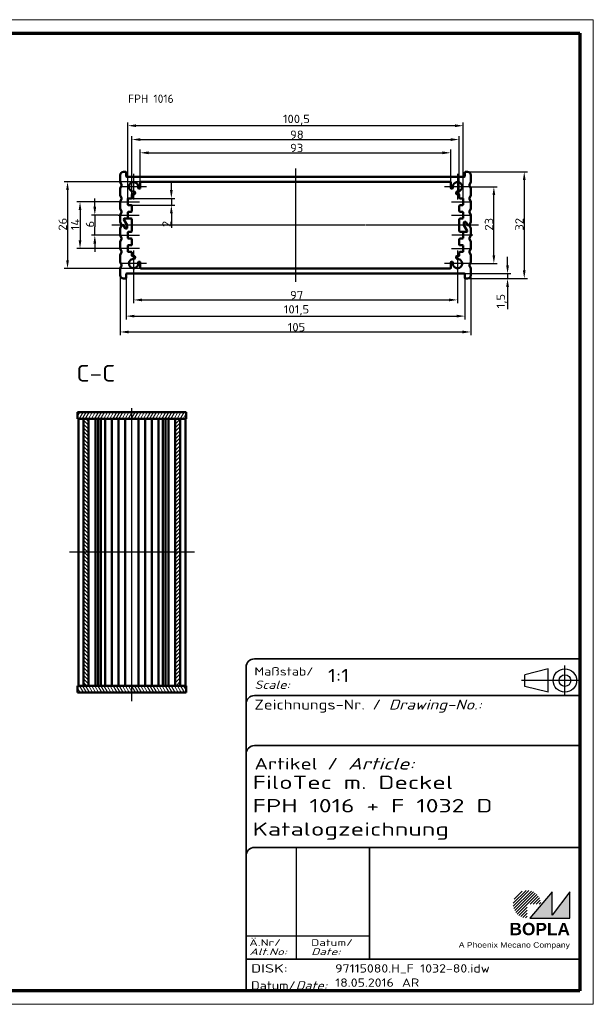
# Model space of a CAD drawing. Header units: millimetres. Extents: x 1 to 419, y 1 to 296.
# Tile 5 of 5: x 247 to 419, y 1 to 296. Entities that reach past the tile are written whole.
import ezdxf
from ezdxf.enums import TextEntityAlignment as Align

# ---------------------------------------------------------------- set-up
doc = ezdxf.new("R2010")
doc.units = ezdxf.units.MM
for name, pattern in [('ACAD_ISO04W100', [30, 24, -3, 0, -3]), ('CHAIN', [0.3543, 0.2362, -0.0295, 0.0591, -0.0295]), ('DASH_DOT', [0.37, 0.24, -0.06, 0.01, -0.06]), ('DASHED', [0.2067, 0.1654, -0.0413])]:
    doc.linetypes.add(name, pattern=pattern)
doc.layers.get('0').update_dxf_attribs({"lineweight": 25})
for name, color, linetype, lineweight in [('Bemaßung (ISO)', 1, 'Continuous', 25), ('Mittellinie (ISO)', 1, 'DASH_DOT', 25), ('Mittelpunktmarkierung (ISO)', 1, 'DASH_DOT', 25), ('Rahmen (ISO)', 7, 'Continuous', 70), ('Schraffur (ISO)', 1, 'Continuous', 18), ('Sichtbar (ISO)', 7, 'Continuous', 50), ('Sichtbar schmal (ISO)', 1, 'Continuous', 25), ('Symbol (ISO)', 1, 'Continuous', 25), ('Titel (ISO)', 5, 'Continuous', 50), ('Verdeckt (ISO)', 5, 'DASHED', 35)]:
    doc.layers.add(name, color=color, linetype=linetype, lineweight=lineweight)
doc.styles.add('2_5', font='isocpeur.ttf', dxfattribs={"width": 1.1})
doc.styles.add('5', font='isocpeur.ttf', dxfattribs={"width": 1.1})
doc.styles.add('Notiztext (DIN)', font='isocpeur.ttf', dxfattribs={"width": 1.1})
doc.styles.get("Standard").update_dxf_attribs({"font": 'isocpeur.ttf', "width": 1.1})
doc.styles.add('Textstil142', font='isocpeur.ttf', dxfattribs={"width": 1.4})
doc.styles.add('Textstil143', font='isocpeur.ttf', dxfattribs={"width": 1.4})
doc.styles.add('Textstil144', font='isocpeur.ttf', dxfattribs={"width": 1.4})
doc.styles.add('Textstil242', font='isocpeur.ttf', dxfattribs={"width": 1.2})
doc.styles.add('Textstil243', font='isocpeur.ttf', dxfattribs={"width": 1.4})
doc.styles.add('Textstil248', font='isocpeui.ttf', dxfattribs={"width": 1.2})
doc.styles.add('Textstil249', font='isocpeui.ttf', dxfattribs={"width": 1.4})
doc.styles.add('Textstil68', font='isocpeur.ttf', dxfattribs={"width": 1.2})
doc.dimstyles.new('Standard (DIN)', dxfattribs={"dimtxt": 2.5, "dimasz": 2.5, "dimexe": 1, "dimexo": 0, "dimgap": 0.2, "dimtad": 1, "dimdec": 6, "dimrnd": 1e-08, "dimtxsty": '2_5', "dimcen": 0.09, "dimdle": 7, "dimclrd": 256, "dimclre": 256, "dimclrt": 5, "dimadec": 6, "dimazin": 2, "dimtfac": 0.72, "dimtmove": 0, "dimatfit": 3, "dimfxl": 1, "dimtolj": 1, "dimlwd": -1, "dimlwe": -1, "dimarcsym": 0})

# ---------------------------------------------------------------- blocks, each defined once
blk = doc.blocks.new('Ränder Bopla-A3-Rahmen')
at = {"color": 1, "linetype": 'Continuous', "lineweight": 18}
for p, q in [((1, 296), (419, 296)), ((1, 1), (1, 296)), ((125, 296), (125, 292)), ((230, 296), (230, 292)), ((419, 296), (419, 1)), ((125, 5), (125, 1)), ((230, 5), (230, 1)), ((419, 1), (1, 1))]:
    blk.add_line(p, q, dxfattribs=at)
at = {"color": 3, "linetype": 'Continuous', "lineweight": 70}
for p, q in [((20, 292), (415, 292)), ((20, 5), (20, 292)), ((415, 292), (415, 5)), ((415, 5), (20, 5))]:
    blk.add_line(p, q, dxfattribs=at)
at = {"layer": 'Rahmen (ISO)', "color": 1, "insert": (19, 55), "char_height": 2.03, "width": 168.977, "attachment_point": 7, "rotation": 90, "style": 'Notiztext (DIN)'}
blk.add_mtext('\\fISOCPEUR|b0|i0;\\W1.20;\\H2.0300;"Schutzvermerk nach DIN ISO 16016 beachten" \\fISOCPEUR|b0|i1;\\W1.20;\\H2.0300;"Please pay attention to copyright note DIN ISO 16016"', dxfattribs=at)
blk = doc.blocks.new('Schriftfelder Katalogzeichnung')
at = {"layer": 'Schraffur (ISO)'}
h = blk.add_hatch(dxfattribs=at)
h.set_pattern_fill('ANSI31', color=1, scale=5.08, style=0)
h.set_pattern_definition([(45, (0, 0), (-0.4490128, 0.4490128), [])])
edge = h.paths.add_edge_path()
edge.add_line((395.78, 37.31), (391.63, 37.31))
edge.add_line((391.63, 37.31), (391.63, 33.16))
edge.add_arc((391.63, 37.31), 4.15, 0, 270, ccw=False)
blk.add_hatch(color=7, dxfattribs=at).paths.add_polyline_path([(392.48, 33.16), (404.48, 33.16), (404.48, 40.96), (399.18, 34.06), (399.18, 40.96)])
at = {"color": 5, "linetype": 'Continuous'}
for p, q in [((397.98, 107.81), (390.98, 106.06)), ((397.98, 100.81), (397.98, 107.81)), ((390.98, 102.56), (390.98, 106.06)), ((397.98, 100.81), (390.98, 102.56))]:
    blk.add_line(p, q, dxfattribs=at)
at = {"color": 1, "linetype": 'ACAD_ISO04W100'}
for p, q in [((402.98, 99.81), (402.98, 108.81)), ((407.48, 104.31), (389.98, 104.31))]:
    blk.add_line(p, q, dxfattribs=at)
at = {"color": 1, "linetype": 'Continuous', "lineweight": 25}
for p, q in [((322.48, 54.31), (322.48, 20.81)), ((307.48, 27.81), (344.48, 27.81))]:
    blk.add_line(p, q, dxfattribs=at)
at = {"color": 7, "linetype": 'Continuous'}
for p, q in [((399.18, 40.96), (392.48, 33.16)), ((404.48, 40.96), (399.18, 34.06)), ((399.18, 34.06), (399.18, 40.96)), ((404.48, 33.16), (404.48, 40.96)), ((392.48, 33.16), (404.48, 33.16))]:
    blk.add_line(p, q, dxfattribs=at)
at = {"color": 5, "linetype": 'Continuous'}
for radius in [3.5, 1.75]:
    blk.add_circle((402.98, 104.31), radius, dxfattribs=at)
at = {"layer": 'Titel (ISO)', "lineweight": 18}
for p, q in [((410.48, 7.31), (411.48, 7.31)), ((411.48, 7.31), (411.48, 8.31))]:
    blk.add_line(p, q, dxfattribs=at)
at = {"layer": 'Verdeckt (ISO)', "color": 5, "linetype": 'Continuous', "lineweight": 35}
for p, q in [((407.48, 110.81), (309.98, 110.81)), ((307.48, 108.31), (307.48, 11.31)), ((407.48, 99.81), (309.98, 99.81)), ((407.48, 84.81), (309.98, 84.81)), ((407.48, 54.31), (309.98, 54.31)), ((407.48, 20.81), (307.48, 20.81))]:
    blk.add_line(p, q, dxfattribs=at)
at = {"layer": 'Verdeckt (ISO)', "color": 5, "linetype": 'Continuous'}
blk.add_line((344.48, 54.31), (344.48, 20.81), dxfattribs=at)
at = {"layer": 'Verdeckt (ISO)', "color": 5, "linetype": 'Continuous', "lineweight": 35}
for centre in [(309.98, 108.31), (309.98, 97.31), (309.98, 82.31), (309.98, 51.81)]:
    blk.add_arc(centre, 2.5, 90, 180, dxfattribs=at)
at = {"color": 5, "style": 'Textstil142', "width": 1.4}
blk.add_text('DISK:', height=2.5, dxfattribs=at).set_placement((308.98, 16.81))
at = {"color": 7, "insert": (309.98, 77.64), "char_height": 3.5, "attachment_point": 7}
blk.add_mtext('\\fISOCPEUR|b0|i0;\\W1.30;\\H3.5000;Artikel / \\fISOCPEUR|b0|i1;\\W1.30;\\H3.5000;Article:', dxfattribs=at)
at = {"color": 5, "insert": (308.98, 11.72), "char_height": 2.5, "attachment_point": 7}
blk.add_mtext('\\fISOCPEUR|b0|i0;\\W1.20;\\H2.5000;Datum/\\fISOCPEUR|b0|i1;\\W1.20;\\H2.5000;Date:', dxfattribs=at)
at = {"color": 5, "style": 'Textstil68', "width": 1.2}
for tag, p in [('DATEINAME_001', (334.18, 16.81)), ('ERSTELLUNGSDATUM_001', (334.18, 12.56)), ('50-Namenskürzel_001', (354.18, 12.56))]:
    blk.add_attdef(tag, p, '', height=2.5, dxfattribs=at)
at = {"layer": 'Sichtbar schmal (ISO)', "color": 1}
for s, height, style, width, p in [('Maßstab/', 2.5, 'Textstil68', 1.2, (309.98, 105.81)), ('Scale:', 2.5, 'Textstil248', 1.2, (309.98, 101.81)), ('Ä.Nr/', 2, 'Textstil144', 1.4, (308.48, 24.81)), ('Datum/', 2, 'Textstil144', 1.4, (326.98, 24.81)), ('Alt.No:', 2, 'Textstil249', 1.4, (308.48, 22.06)), ('Date:', 2, 'Textstil249', 1.4, (326.98, 22.06))]:
    blk.add_text(s, height=height, dxfattribs=dict(at, style=style, width=width)).set_placement(p)
at = {"layer": 'Sichtbar schmal (ISO)', "color": 1, "insert": (309.98, 94.71), "char_height": 3, "attachment_point": 7}
blk.add_mtext('\\fISOCPEUR|b0|i0;\\W1.20;\\H3.0000;Zeichnungs-Nr. / \\fISOCPEUR|b0|i1;\\W1.20;\\H3.0000;Drawing-No.:', dxfattribs=at)
at = {"layer": 'Sichtbar schmal (ISO)', "color": 1, "style": 'Textstil144', "width": 1.4}
for tag, p in [('19-Ä-Nr._-10-', (309.48, 53.56)), ('19-Datum_-10-', (324.48, 53.56)), ('18-Ä-Nr._-9-', (309.48, 51.06)), ('18-Datum_-9-', (324.48, 51.06)), ('17-Ä-Nr._-8-', (309.48, 48.56)), ('17-Datum_-8-', (324.48, 48.56)), ('16-Ä-Nr._-7-', (309.48, 46.06)), ('16-Datum_-7-', (324.48, 46.06)), ('15-Ä-Nr._-6-', (309.48, 43.56)), ('14-Ä-Nr._-5-', (309.48, 41.06)), ('15-Datum_-6-', (324.48, 43.56)), ('13-Ä-Nr._-4-', (309.48, 38.56)), ('14-Datum_-5-', (324.48, 41.06)), ('13-Datum_-4-', (324.48, 38.56)), ('12-Ä-Nr._-3-', (309.48, 36.06)), ('12-Datum_-3-', (324.48, 36.06)), ('11-Ä-Nr._-2-', (309.48, 33.56)), ('11-Datum_-2-', (324.48, 33.56)), ('10-Ä-Nr._-1-', (309.48, 31.06)), ('10-Datum_-1-', (324.48, 31.06))]:
    blk.add_attdef(tag, text='', height=2, dxfattribs=at).set_placement(p, align=Align.TOP_LEFT)
at = {"layer": 'Titel (ISO)', "color": 7, "insert": (404.48, 27.96), "char_height": 3.7, "width": 19.8847, "attachment_point": 9, "style": 'Notiztext (DIN)'}
blk.add_mtext('\\fArial|b1|i0;\\H3.7000;BOPLA', dxfattribs=at)
at = {"layer": 'Titel (ISO)', "color": 5, "insert": (404.48, 23.81), "char_height": 1.6, "width": 34.8824, "attachment_point": 9, "style": 'Notiztext (DIN)'}
blk.add_mtext('\\fArial|b0|i0;\\W1.15;\\H1.6000;A Phoenix Mecano Company', dxfattribs=at)
at = {"layer": 'Titel (ISO)', "color": 7}
for tag, p, height, style, width in [('02-Maßstab_001', (332, 103.81), 4, 'Textstil242', 1.2), ('07-Artikel-Modell_001', (309.43, 71.81), 3.98, 'Textstil243', 1.4), ('08-Artikel-Benennung_001', (309.42, 64.81), 4, 'Textstil143', 1.4), ('09-Artikel-Benennung_(2.Zeile)_001', (309.43, 57.81), 3.98, 'Textstil243', 1.4)]:
    blk.add_attdef(tag, p, '', height=height, dxfattribs=dict(at, style=style, width=width))
at = {"layer": 'Titel (ISO)', "color": 7, "style": 'Textstil143', "width": 1.4}
blk.add_attdef('03-Zchn.Nr.', text='', height=4, dxfattribs=at).set_placement((332.48, 92.31), align=Align.TOP_LEFT)
blk = doc.blocks.new('*D9')
at = {"layer": 'Bemaßung (ISO)'}
for p, q in [((283.32, 247.24), (283.32, 257.12)), ((376.32, 247.24), (376.32, 257.12)), ((285.82, 256.12), (373.82, 256.12))]:
    blk.add_line(p, q, dxfattribs=at)
for points in [[(285.82, 256.54), (285.82, 255.7), (283.32, 256.12)], [(373.82, 256.54), (373.82, 255.7), (376.32, 256.12)]]:
    blk.add_solid(points, dxfattribs=at)
at = {"layer": 'Defpoints', "color": 0}
for p in [(376.32, 256.12), (283.32, 247.24), (376.32, 247.24)]:
    blk.add_point(p, dxfattribs=at)
at = {"layer": 'Bemaßung (ISO)', "color": 5, "insert": (328.17, 256.32), "char_height": 2.5, "attachment_point": 7, "style": '2_5'}
blk.add_mtext('\\A1;93', dxfattribs=at)
blk = doc.blocks.new('*D10')
at = {"layer": 'Bemaßung (ISO)'}
for p, q in [((280.82, 243.54), (280.82, 261.09)), ((283.32, 260.09), (376.32, 260.09)), ((378.82, 243.54), (378.82, 261.09))]:
    blk.add_line(p, q, dxfattribs=at)
for points in [[(283.32, 260.5), (283.32, 259.67), (280.82, 260.09)], [(376.32, 260.5), (376.32, 259.67), (378.82, 260.09)]]:
    blk.add_solid(points, dxfattribs=at)
at = {"layer": 'Defpoints', "color": 0}
for p in [(378.82, 260.09), (280.82, 243.54), (378.82, 243.54)]:
    blk.add_point(p, dxfattribs=at)
at = {"layer": 'Bemaßung (ISO)', "color": 5, "insert": (328.17, 260.29), "char_height": 2.5, "attachment_point": 7, "style": '2_5'}
blk.add_mtext('\\A1;98', dxfattribs=at)
blk = doc.blocks.new('*D11')
at = {"layer": 'Bemaßung (ISO)'}
for p, q in [((279.57, 242.24), (279.57, 265.24)), ((377.57, 264.24), (282.07, 264.24)), ((380.07, 242.24), (380.07, 265.24))]:
    blk.add_line(p, q, dxfattribs=at)
for points in [[(282.07, 264.65), (282.07, 263.82), (279.57, 264.24)], [(377.57, 264.65), (377.57, 263.82), (380.07, 264.24)]]:
    blk.add_solid(points, dxfattribs=at)
at = {"layer": 'Defpoints', "color": 0}
for p in [(279.57, 264.24), (279.57, 242.24), (380.07, 242.24)]:
    blk.add_point(p, dxfattribs=at)
at = {"layer": 'Bemaßung (ISO)', "color": 5, "insert": (326.03, 264.44), "char_height": 2.5, "attachment_point": 7, "style": '2_5'}
blk.add_mtext('\\A1;100,5', dxfattribs=at)
blk = doc.blocks.new('*D12')
at = {"layer": 'Bemaßung (ISO)'}
for p, q in [((292.62, 244.94), (292.62, 247.44)), ((280.62, 242.44), (293.62, 242.44)), ((292.62, 242.44), (292.62, 240.44)), ((280.62, 240.44), (293.62, 240.44)), ((292.62, 237.94), (292.62, 233.66))]:
    blk.add_line(p, q, dxfattribs=at)
for points in [[(292.2, 244.94), (293.03, 244.94), (292.62, 242.44)], [(292.2, 237.94), (293.03, 237.94), (292.62, 240.44)]]:
    blk.add_solid(points, dxfattribs=at)
at = {"layer": 'Defpoints', "color": 0}
for p in [(280.62, 242.44), (280.62, 240.44), (292.62, 240.44)]:
    blk.add_point(p, dxfattribs=at)
at = {"layer": 'Bemaßung (ISO)', "color": 5, "insert": (292.42, 233.86), "char_height": 2.5, "attachment_point": 7, "rotation": 90, "style": '2_5'}
blk.add_mtext('\\A1;2', dxfattribs=at)
blk = doc.blocks.new('*D13')
at = {"layer": 'Bemaßung (ISO)'}
for p, q in [((269.69, 239.94), (269.69, 242.44)), ((276.69, 237.44), (268.69, 237.44)), ((269.69, 237.44), (269.69, 234.94)), ((269.69, 234.94), (269.69, 233.94)), ((269.69, 231.44), (269.69, 233.94)), ((277.27, 231.44), (268.69, 231.44)), ((269.69, 228.94), (269.69, 226.44))]:
    blk.add_line(p, q, dxfattribs=at)
for points in [[(269.27, 239.94), (270.1, 239.94), (269.69, 237.44)], [(269.27, 228.94), (270.1, 228.94), (269.69, 231.44)]]:
    blk.add_solid(points, dxfattribs=at)
at = {"layer": 'Defpoints', "color": 0}
for p in [(276.69, 237.44), (269.69, 231.44), (277.27, 231.44)]:
    blk.add_point(p, dxfattribs=at)
at = {"layer": 'Bemaßung (ISO)', "color": 5, "insert": (269.49, 233.75), "char_height": 2.5, "attachment_point": 7, "rotation": 90, "style": '2_5'}
blk.add_mtext('\\A1;6', dxfattribs=at)
blk = doc.blocks.new('*D14')
at = {"layer": 'Bemaßung (ISO)'}
for p, q in [((277.27, 241.44), (264.27, 241.44)), ((265.27, 238.94), (265.27, 229.94)), ((277.27, 227.44), (264.27, 227.44))]:
    blk.add_line(p, q, dxfattribs=at)
for points in [[(264.85, 238.94), (265.68, 238.94), (265.27, 241.44)], [(264.85, 229.94), (265.68, 229.94), (265.27, 227.44)]]:
    blk.add_solid(points, dxfattribs=at)
at = {"layer": 'Defpoints', "color": 0}
for p in [(277.27, 241.44), (265.27, 227.44), (277.27, 227.44)]:
    blk.add_point(p, dxfattribs=at)
at = {"layer": 'Bemaßung (ISO)', "color": 5, "insert": (265.07, 232.92), "char_height": 2.5, "attachment_point": 7, "rotation": 90, "style": '2_5'}
blk.add_mtext('\\A1;14', dxfattribs=at)
blk = doc.blocks.new('*D15')
at = {"layer": 'Bemaßung (ISO)'}
for p, q in [((283.52, 247.44), (260.52, 247.44)), ((261.52, 244.94), (261.52, 223.94)), ((283.52, 221.44), (260.52, 221.44))]:
    blk.add_line(p, q, dxfattribs=at)
for points in [[(261.1, 244.94), (261.93, 244.94), (261.52, 247.44)], [(261.1, 223.94), (261.93, 223.94), (261.52, 221.44)]]:
    blk.add_solid(points, dxfattribs=at)
at = {"layer": 'Defpoints', "color": 0}
for p in [(283.52, 247.44), (261.52, 221.44), (283.52, 221.44)]:
    blk.add_point(p, dxfattribs=at)
at = {"layer": 'Bemaßung (ISO)', "color": 5, "insert": (261.32, 232.79), "char_height": 2.5, "attachment_point": 7, "rotation": 90, "style": '2_5'}
blk.add_mtext('\\A1;26', dxfattribs=at)
blk = doc.blocks.new('*D16')
at = {"layer": 'Bemaßung (ISO)'}
for p, q in [((382.22, 245.94), (390.22, 245.94)), ((389.22, 225.44), (389.22, 243.44)), ((382.22, 222.94), (390.22, 222.94))]:
    blk.add_line(p, q, dxfattribs=at)
for points in [[(388.8, 243.44), (389.63, 243.44), (389.22, 245.94)], [(388.8, 225.44), (389.63, 225.44), (389.22, 222.94)]]:
    blk.add_solid(points, dxfattribs=at)
at = {"layer": 'Defpoints', "color": 0}
for p in [(382.22, 245.94), (389.22, 245.94), (382.22, 222.94)]:
    blk.add_point(p, dxfattribs=at)
at = {"layer": 'Bemaßung (ISO)', "color": 5, "insert": (389.02, 232.79), "char_height": 2.5, "attachment_point": 7, "rotation": 90, "style": '2_5'}
blk.add_mtext('\\A1;23', dxfattribs=at)
blk = doc.blocks.new('*D17')
at = {"layer": 'Bemaßung (ISO)'}
for p, q in [((381.32, 250.44), (399.32, 250.44)), ((398.32, 247.94), (398.32, 220.94)), ((381.32, 218.44), (399.32, 218.44))]:
    blk.add_line(p, q, dxfattribs=at)
for points in [[(397.9, 247.94), (398.73, 247.94), (398.32, 250.44)], [(397.9, 220.94), (398.73, 220.94), (398.32, 218.44)]]:
    blk.add_solid(points, dxfattribs=at)
at = {"layer": 'Defpoints', "color": 0}
for p in [(381.32, 250.44), (381.32, 218.44), (398.32, 218.44)]:
    blk.add_point(p, dxfattribs=at)
at = {"layer": 'Bemaßung (ISO)', "color": 5, "insert": (398.12, 232.79), "char_height": 2.5, "attachment_point": 7, "rotation": 90, "style": '2_5'}
blk.add_mtext('\\A1;32', dxfattribs=at)
blk = doc.blocks.new('*D18')
at = {"layer": 'Bemaßung (ISO)'}
for p, q in [((393.32, 222.44), (393.32, 224.94)), ((380.37, 219.94), (394.32, 219.94)), ((381.32, 218.44), (394.32, 218.44)), ((393.32, 219.94), (393.32, 218.44)), ((393.32, 215.94), (393.32, 209.32))]:
    blk.add_line(p, q, dxfattribs=at)
for points in [[(392.9, 222.44), (393.73, 222.44), (393.32, 219.94)], [(392.9, 215.94), (393.73, 215.94), (393.32, 218.44)]]:
    blk.add_solid(points, dxfattribs=at)
at = {"layer": 'Defpoints', "color": 0}
for p in [(380.37, 219.94), (381.32, 218.44), (393.32, 218.44)]:
    blk.add_point(p, dxfattribs=at)
at = {"layer": 'Bemaßung (ISO)', "color": 5, "insert": (393.12, 209.52), "char_height": 2.5, "attachment_point": 7, "rotation": 90, "style": '2_5'}
blk.add_mtext('\\A1;1,5', dxfattribs=at)
blk = doc.blocks.new('*D19')
at = {"layer": 'Bemaßung (ISO)'}
for p, q in [((281.32, 219.04), (281.32, 211.04)), ((378.32, 219.04), (378.32, 211.04)), ((283.82, 212.04), (375.82, 212.04))]:
    blk.add_line(p, q, dxfattribs=at)
for points in [[(283.82, 212.45), (283.82, 211.62), (281.32, 212.04)], [(375.82, 212.45), (375.82, 211.62), (378.32, 212.04)]]:
    blk.add_solid(points, dxfattribs=at)
at = {"layer": 'Defpoints', "color": 0}
for p in [(281.32, 219.04), (378.32, 219.04), (378.32, 212.04)]:
    blk.add_point(p, dxfattribs=at)
at = {"layer": 'Bemaßung (ISO)', "color": 5, "insert": (328.17, 212.24), "char_height": 2.5, "attachment_point": 7, "style": '2_5'}
blk.add_mtext('\\A1;97', dxfattribs=at)
blk = doc.blocks.new('*D20')
at = {"layer": 'Bemaßung (ISO)'}
for p, q in [((279.07, 218.64), (279.07, 206.19)), ((380.57, 218.64), (380.57, 206.19)), ((281.57, 207.19), (378.07, 207.19))]:
    blk.add_line(p, q, dxfattribs=at)
for points in [[(281.57, 207.6), (281.57, 206.77), (279.07, 207.19)], [(378.07, 207.6), (378.07, 206.77), (380.57, 207.19)]]:
    blk.add_solid(points, dxfattribs=at)
at = {"layer": 'Defpoints', "color": 0}
for p in [(279.07, 218.64), (380.57, 218.64), (380.57, 207.19)]:
    blk.add_point(p, dxfattribs=at)
at = {"layer": 'Bemaßung (ISO)', "color": 5, "insert": (326.31, 207.39), "char_height": 2.5, "attachment_point": 7, "style": '2_5'}
blk.add_mtext('\\A1;101,5', dxfattribs=at)
blk = doc.blocks.new('*D21')
at = {"layer": 'Bemaßung (ISO)'}
for p, q in [((277.32, 219.44), (277.32, 201.44)), ((382.32, 219.44), (382.32, 201.44)), ((279.82, 202.44), (379.82, 202.44))]:
    blk.add_line(p, q, dxfattribs=at)
for points in [[(279.82, 202.85), (279.82, 202.02), (277.32, 202.44)], [(379.82, 202.85), (379.82, 202.02), (382.32, 202.44)]]:
    blk.add_solid(points, dxfattribs=at)
at = {"layer": 'Defpoints', "color": 0}
for p in [(277.32, 219.44), (382.32, 219.44), (382.32, 202.44)]:
    blk.add_point(p, dxfattribs=at)
at = {"layer": 'Bemaßung (ISO)', "color": 5, "insert": (327.48, 202.64), "char_height": 2.5, "attachment_point": 7, "style": '2_5'}
blk.add_mtext('\\A1;105', dxfattribs=at)

msp = doc.modelspace()

# ---------------------------------------------------------------- hatches: boundary and pattern name
at = {"layer": 'Schraffur (ISO)'}
h = msp.add_hatch(dxfattribs=at)
h.set_pattern_fill('ANSI31', color=256, scale=6.35, angle=14.999977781, style=0)
h.set_pattern_definition([(59.99998, (0, 0), (-0.6874075, 0.3968753), [])])
h.paths.add_polyline_path([(264.557151, 176.4457856), (266.307151, 176.4457856), (267.807151, 176.4457856), (293.807151, 176.4457856), (295.307151, 176.4457856), (297.057151, 176.4457856), (297.057151, 178.4457856), (264.557151, 178.4457856)])
h = msp.add_hatch(dxfattribs=at)
h.set_pattern_fill('ANSI31', color=256, scale=6.35, angle=90.000210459, style=0)
h.set_pattern_definition([(135.0002, (0, 0), (-0.561264, -0.561268), [])])
h.paths.add_polyline_path([(266.307151, 96.4457856), (267.807151, 96.4457856), (267.807151, 176.4457856), (266.307151, 176.4457856)])
h = msp.add_hatch(dxfattribs=at)
h.set_pattern_fill('ANSI31', color=256, scale=6.35, style=0)
h.set_pattern_definition([(45, (0, 0), (-0.561266, 0.561266), [])])
h.paths.add_polyline_path([(293.807151, 96.4457856), (295.307151, 96.4457856), (295.307151, 176.4457856), (293.807151, 176.4457856)])
h = msp.add_hatch(dxfattribs=at)
h.set_pattern_fill('ANSI31', color=256, scale=6.35, angle=75.000175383, style=0)
h.set_pattern_definition([(120.00018, (0, 0), (-0.6874064, -0.3968771), [])])
h.paths.add_polyline_path([(297.057151, 96.4457856), (295.307151, 96.4457856), (293.807151, 96.4457856), (267.807151, 96.4457856), (266.307151, 96.4457856), (264.557151, 96.4457856), (264.557151, 94.4457856), (297.057151, 94.4457856)])

# ---------------------------------------------------------------- linework, layer by layer
at = {"layer": 'Mittellinie (ISO)', "linetype": 'CHAIN'}
for p, q in [((329.8156842, 251.4367289), (329.8156842, 217.4367289)), ((277.2656842, 241.4367289), (283.1156842, 241.4367289)), ((376.5156842, 241.4367289), (382.3656842, 241.4367289)), ((276.686539, 237.4367289), (283.1156842, 237.4367289)), ((376.5156842, 237.4367289), (382.3656842, 237.4367289)), ((384.6000263, 234.4367289), (274.7062687, 234.4367289)), ((277.2656842, 231.4367289), (283.1156842, 231.4367289)), ((382.9448293, 231.4367289), (376.5156842, 231.4367289)), ((283.1156842, 227.4367289), (277.2656842, 227.4367289)), ((376.5156842, 227.4367289), (382.3656842, 227.4367289)), ((280.807151, 91.8155713), (280.807151, 179.6019205)), ((299.557151, 136.4457856), (262.057151, 136.4457856))]:
    msp.add_line(p, q, dxfattribs=at)
at = {"layer": 'Mittelpunktmarkierung (ISO)', "linetype": 'CHAIN'}
for p, q in [((281.3156842, 249.8367289), (281.3156842, 242.0367289)), ((378.3156842, 249.8367289), (378.3156842, 242.0367289)), ((285.2156842, 245.9367289), (277.4156842, 245.9367289)), ((382.2156842, 245.9367289), (374.4156842, 245.9367289)), ((281.3156842, 226.8367289), (281.3156842, 219.0367289)), ((378.3156842, 226.8367289), (378.3156842, 219.0367289)), ((285.2156842, 222.9367289), (277.4156842, 222.9367289)), ((382.2156842, 222.9367289), (374.4156842, 222.9367289))]:
    msp.add_line(p, q, dxfattribs=at)
at = {"layer": 'Sichtbar (ISO)'}
for p, q in [((277.3156842, 247.4752453), (277.3156842, 249.4367289)), ((278.3156842, 250.4367289), (278.8656842, 250.4367289)), ((279.0656842, 249.1367289), (279.0656842, 250.2367289)), ((380.3656842, 248.9367289), (279.2656842, 248.9367289)), ((380.5656842, 250.2367289), (380.5656842, 249.1367289)), ((380.7656842, 250.4367289), (381.3156842, 250.4367289)), ((382.3156842, 249.4367289), (382.3156842, 247.4752453)), ((277.3156842, 243.4752453), (277.3156842, 245.3982124)), ((277.3299888, 247.4009672), (277.6859729, 246.511007)), ((277.6859729, 246.3624507), (277.3299888, 245.4724905)), ((282.8277656, 245.4533969), (283.0547901, 245.3808293)), ((283.3156842, 245.5713336), (283.3156842, 247.2367289)), ((376.1156842, 247.4367289), (283.5156842, 247.4367289)), ((376.3156842, 245.5713336), (376.3156842, 247.2367289)), ((376.5765783, 245.3808293), (376.8036027, 245.4533969)), ((381.9453954, 246.511007), (382.3013795, 247.4009672)), ((382.3013795, 245.4724905), (381.9453954, 246.3624507)), ((382.3156842, 245.3982124), (382.3156842, 243.4752453)), ((277.3299888, 243.4009672), (277.6859729, 242.511007)), ((277.6859729, 242.3624507), (277.3299888, 241.4724905)), ((279.5656842, 240.6367289), (279.5656842, 242.2367289)), ((279.7656842, 242.4367289), (280.6156842, 242.4367289)), ((280.8156842, 243.5367289), (280.8156842, 242.6367289)), ((281.0156842, 243.7367289), (281.5461144, 243.7367289)), ((281.7415431, 243.9792452), (281.6531471, 244.385562)), ((377.9782212, 244.385562), (377.8898252, 243.9792452)), ((378.6156842, 243.7367289), (378.0852539, 243.7367289)), ((378.8156842, 242.6367289), (378.8156842, 243.5367289)), ((379.0156842, 242.4367289), (379.8656842, 242.4367289)), ((380.0656842, 242.2367289), (380.0656842, 240.6367289)), ((381.9453954, 242.511007), (382.3013795, 243.4009672)), ((382.3013795, 241.4724905), (381.9453954, 242.3624507)), ((277.3156842, 239.4752453), (277.3156842, 241.3982124)), ((277.3299888, 239.4009672), (277.6859729, 238.511007)), ((280.6156842, 240.4367289), (279.7656842, 240.4367289)), ((280.8156842, 240.2367289), (280.8156842, 238.6367289)), ((378.8156842, 238.6367289), (378.8156842, 240.2367289)), ((379.8656842, 240.4367289), (379.0156842, 240.4367289)), ((381.9453954, 238.511007), (382.3013795, 239.4009672)), ((382.3156842, 241.3982124), (382.3156842, 239.4752453)), ((277.3156842, 235.4752453), (277.3156842, 237.3982124)), ((277.6859729, 238.3624507), (277.3299888, 237.4724905)), ((279.3888892, 234.483139), (278.4341887, 236.1367289)), ((278.4341887, 236.1367289), (279.3888892, 234.483139)), ((278.6073938, 236.4367289), (279.3656842, 236.4367289)), ((278.6073938, 236.4367289), (280.6156842, 236.4367289)), ((279.5656842, 236.6367289), (279.5656842, 238.2367289)), ((279.7656842, 238.4367289), (280.6156842, 238.4367289)), ((280.8156842, 236.2367289), (280.8156842, 232.6367289)), ((378.8156842, 232.6367289), (378.8156842, 236.2367289)), ((379.0156842, 238.4367289), (379.8656842, 238.4367289)), ((379.8656842, 236.4367289), (379.0156842, 236.4367289)), ((380.0656842, 238.2367289), (380.0656842, 236.6367289)), ((382.3013795, 237.4724905), (381.9453954, 238.3624507)), ((382.3156842, 237.3982124), (382.3156842, 235.4752453)), ((277.3156842, 231.4752453), (277.3156842, 233.3982124)), ((277.3299888, 235.4009672), (277.6653954, 234.5624507)), ((277.6653954, 234.311007), (277.3299888, 233.4724905)), ((277.8510907, 234.4367289), (278.2609836, 234.4367289)), ((278.1455136, 234.4367289), (277.8510907, 234.4367289)), ((278.7805989, 233.5367289), (278.3187186, 234.3367289)), ((278.4341887, 234.3367289), (278.8383339, 233.6367289)), ((279.2156842, 233.4367289), (278.9538039, 233.4367289)), ((279.011539, 233.5367289), (279.2156842, 233.5367289)), ((279.4156842, 233.7367289), (279.4156842, 234.383139)), ((279.4156842, 234.383139), (279.4156842, 233.6367289)), ((380.2156842, 234.4903187), (380.2156842, 235.2367289)), ((380.2156842, 235.1367289), (380.2156842, 234.4903187)), ((381.1971796, 232.7367289), (380.2424791, 234.3903187)), ((380.2424791, 234.3903187), (381.1971796, 232.7367289)), ((380.4156842, 235.4367289), (380.6775644, 235.4367289)), ((380.6198293, 235.3367289), (380.4156842, 235.3367289)), ((381.1971796, 234.5367289), (380.7930344, 235.2367289)), ((380.8507695, 235.3367289), (381.3126497, 234.5367289)), ((381.7802776, 234.4367289), (381.3703847, 234.4367289)), ((381.4858547, 234.4367289), (381.7802776, 234.4367289)), ((381.9659729, 234.5624507), (382.3013795, 235.4009672)), ((382.3013795, 233.4724905), (381.9659729, 234.311007)), ((382.3156842, 233.3982124), (382.3156842, 231.4752453)), ((277.3299888, 231.4009672), (277.6859729, 230.511007)), ((277.6859729, 230.3624507), (277.3299888, 229.4724905)), ((279.5656842, 230.6367289), (279.5656842, 232.2367289)), ((279.7656842, 232.4367289), (280.6156842, 232.4367289)), ((280.6156842, 230.4367289), (279.7656842, 230.4367289)), ((280.8156842, 230.2367289), (280.8156842, 228.6367289)), ((378.8156842, 228.6367289), (378.8156842, 230.2367289)), ((381.0239745, 232.4367289), (379.0156842, 232.4367289)), ((379.8656842, 230.4367289), (379.0156842, 230.4367289)), ((380.0656842, 232.2367289), (380.0656842, 230.6367289)), ((381.0239745, 232.4367289), (380.2656842, 232.4367289)), ((381.9453954, 230.511007), (382.3013795, 231.4009672)), ((382.3013795, 229.4724905), (381.9453954, 230.3624507)), ((277.3156842, 227.4752453), (277.3156842, 229.3982124)), ((277.3299888, 227.4009672), (277.6859729, 226.511007)), ((279.5656842, 226.6367289), (279.5656842, 228.2367289)), ((279.7656842, 228.4367289), (280.6156842, 228.4367289)), ((379.0156842, 228.4367289), (379.8656842, 228.4367289)), ((380.0656842, 228.2367289), (380.0656842, 226.6367289)), ((381.9453954, 226.511007), (382.3013795, 227.4009672)), ((382.3156842, 229.3982124), (382.3156842, 227.4752453)), ((277.3156842, 223.4752453), (277.3156842, 225.3982124)), ((277.6859729, 226.3624507), (277.3299888, 225.4724905)), ((280.6156842, 226.4367289), (279.7656842, 226.4367289)), ((280.8156842, 226.2367289), (280.8156842, 225.3367289)), ((281.0156842, 225.1367289), (281.5461144, 225.1367289)), ((281.6531471, 224.4878958), (281.7415431, 224.8942125)), ((377.8898252, 224.8942125), (377.9782212, 224.4878958)), ((378.6156842, 225.1367289), (378.0852539, 225.1367289)), ((378.8156842, 225.3367289), (378.8156842, 226.2367289)), ((379.8656842, 226.4367289), (379.0156842, 226.4367289)), ((382.3013795, 225.4724905), (381.9453954, 226.3624507)), ((382.3156842, 225.3982124), (382.3156842, 223.4752453)), ((277.3156842, 219.4367289), (277.3156842, 221.3982124)), ((277.3299888, 223.4009672), (277.6859729, 222.511007)), ((277.6859729, 222.3624507), (277.3299888, 221.4724905)), ((283.0547901, 223.4926284), (282.8277656, 223.4200608)), ((283.3156842, 223.3021241), (283.3156842, 221.6367289)), ((283.5156842, 221.4367289), (376.1156842, 221.4367289)), ((376.3156842, 223.3021241), (376.3156842, 221.6367289)), ((376.8036027, 223.4200608), (376.5765783, 223.4926284)), ((381.9453954, 222.511007), (382.3013795, 223.4009672)), ((382.3013795, 221.4724905), (381.9453954, 222.3624507)), ((382.3156842, 221.3982124), (382.3156842, 219.4367289)), ((278.8656842, 218.4367289), (278.3156842, 218.4367289)), ((279.0656842, 218.6367289), (279.0656842, 219.7367289)), ((279.2656842, 219.9367289), (380.3656842, 219.9367289)), ((380.5656842, 219.7367289), (380.5656842, 218.6367289)), ((381.3156842, 218.4367289), (380.7656842, 218.4367289)), ((297.057151, 178.4457856), (264.557151, 178.4457856)), ((264.557151, 178.4457856), (264.557151, 176.4457856)), ((297.057151, 176.4457856), (297.057151, 178.4457856)), ((264.557151, 176.4457856), (297.057151, 176.4457856)), ((264.807151, 176.4457856), (264.807151, 96.4457856)), ((267.807151, 176.4457856), (266.307151, 176.4457856)), ((266.307151, 176.4457856), (266.307151, 96.4457856)), ((267.807151, 96.4457856), (267.807151, 176.4457856)), ((269.8725462, 96.4457856), (269.8725462, 176.4457856)), ((270.7008342, 96.4457856), (270.7008342, 176.4457856)), ((271.507151, 96.4457856), (271.507151, 176.4457856)), ((272.807151, 96.4457856), (272.807151, 176.4457856)), ((274.807151, 176.4457856), (274.807151, 96.4457856)), ((276.807151, 96.4457856), (276.807151, 176.4457856)), ((278.807151, 176.4457856), (278.807151, 96.4457856)), ((282.807151, 96.4457856), (282.807151, 176.4457856)), ((284.807151, 176.4457856), (284.807151, 96.4457856)), ((286.807151, 96.4457856), (286.807151, 176.4457856)), ((288.807151, 176.4457856), (288.807151, 96.4457856)), ((290.107151, 176.4457856), (290.107151, 96.4457856)), ((290.9134678, 96.4457856), (290.9134678, 176.4457856)), ((291.7417558, 176.4457856), (291.7417558, 96.4457856)), ((295.307151, 176.4457856), (293.807151, 176.4457856)), ((293.807151, 176.4457856), (293.807151, 96.4457856)), ((295.307151, 96.4457856), (295.307151, 176.4457856)), ((296.807151, 96.4457856), (296.807151, 176.4457856)), ((297.057151, 96.4457856), (264.557151, 96.4457856)), ((264.557151, 96.4457856), (264.557151, 94.4457856)), ((264.557151, 94.4457856), (297.057151, 94.4457856)), ((266.307151, 96.4457856), (267.807151, 96.4457856)), ((293.807151, 96.4457856), (295.307151, 96.4457856)), ((297.057151, 94.4457856), (297.057151, 96.4457856))]:
    msp.add_line(p, q, dxfattribs=at)
for centre, radius, start, end in [((278.3156842, 249.4367289), 1, 90, 180), ((278.8656842, 250.2367289), 0.2, 0, 90), ((279.2656842, 249.1367289), 0.2, 180, 270), ((380.3656842, 249.1367289), 0.2, 270, 0), ((380.7656842, 250.2367289), 0.2, 90, 180), ((381.3156842, 249.4367289), 1, 0, 90), ((277.5156842, 247.4752453), 0.2, 180, 201.801409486), ((277.5156842, 245.3982124), 0.2, 158.198590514, 180), ((277.5002776, 246.4367289), 0.2, 338.198590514, 21.801409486), ((281.3156842, 245.9367289), 1.4, 349.454444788, 275.092933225), ((282.8886597, 245.6439013), 0.2, 169.454444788, 252.273689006), ((283.1156842, 245.5713336), 0.2, 252.273689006, 0), ((283.5156842, 247.2367289), 0.2, 90, 180), ((376.1156842, 247.2367289), 0.2, 0, 90), ((376.5156842, 245.5713336), 0.2, 180, 287.726310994), ((376.7427086, 245.6439013), 0.2, 287.726310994, 10.545555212), ((378.3156842, 245.9367289), 1.4, 264.907066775, 190.545555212), ((382.1310907, 246.4367289), 0.2, 158.198590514, 201.801409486), ((382.1156842, 247.4752453), 0.2, 338.198590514, 0), ((382.1156842, 245.3982124), 0.2, 0, 21.801409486), ((277.5156842, 243.4752453), 0.2, 180, 201.801409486), ((277.5002776, 242.4367289), 0.2, 338.198590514, 21.801409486), ((279.7656842, 242.2367289), 0.2, 90, 180), ((280.6156842, 242.6367289), 0.2, 270, 0), ((281.0156842, 243.5367289), 0.2, 90, 180), ((281.4577185, 244.3430456), 0.2, 12.273689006, 95.092933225), ((281.5461144, 243.9367289), 0.2, 270, 12.273689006), ((378.0852539, 243.9367289), 0.2, 167.726310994, 270), ((378.1736498, 244.3430456), 0.2, 84.907066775, 167.726310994), ((378.6156842, 243.5367289), 0.2, 0, 90), ((379.0156842, 242.6367289), 0.2, 180, 270), ((379.8656842, 242.2367289), 0.2, 0, 90), ((382.1310907, 242.4367289), 0.2, 158.198590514, 201.801409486), ((382.1156842, 243.4752453), 0.2, 338.198590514, 0), ((277.5156842, 241.3982124), 0.2, 158.198590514, 180), ((277.5156842, 239.4752453), 0.2, 180, 201.801409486), ((279.7656842, 240.6367289), 0.2, 180, 270), ((280.6156842, 240.2367289), 0.2, 0, 90), ((379.0156842, 240.2367289), 0.2, 90, 180), ((379.8656842, 240.6367289), 0.2, 270, 0), ((382.1156842, 241.3982124), 0.2, 0, 21.801409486), ((382.1156842, 239.4752453), 0.2, 338.198590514, 0), ((277.5156842, 237.3982124), 0.2, 158.198590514, 180), ((277.5002776, 238.4367289), 0.2, 338.198590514, 21.801409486), ((278.6073938, 236.2367289), 0.2, 90, 210), ((278.6073938, 236.2367289), 0.2, 90, 210), ((279.3656842, 236.6367289), 0.2, 270, 0), ((279.7656842, 238.2367289), 0.2, 90, 180), ((280.6156842, 238.6367289), 0.2, 270, 0), ((280.6156842, 236.2367289), 0.2, 0, 90), ((379.0156842, 238.6367289), 0.2, 180, 270), ((379.0156842, 236.2367289), 0.2, 90, 180), ((379.8656842, 238.2367289), 0.2, 0, 90), ((379.8656842, 236.6367289), 0.2, 270, 0), ((382.1310907, 238.4367289), 0.2, 158.198590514, 201.801409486), ((382.1156842, 237.3982124), 0.2, 0, 21.801409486), ((277.5156842, 235.4752453), 0.2, 180, 201.801409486), ((277.5156842, 233.3982124), 0.2, 158.198590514, 180), ((277.8510907, 234.6367289), 0.2, 201.801409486, 270), ((277.8510907, 234.2367289), 0.2, 90, 158.198590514), ((278.1455136, 234.2367289), 0.2, 30, 90), ((278.2609836, 234.2367289), 0.2, 30, 90), ((278.9538039, 233.6367289), 0.2, 210, 270), ((279.011539, 233.7367289), 0.2, 210, 270), ((279.2156842, 233.7367289), 0.2, 270, 0), ((279.2156842, 233.6367289), 0.2, 270, 0), ((279.2156842, 234.383139), 0.2, 0, 30), ((279.2156842, 234.383139), 0.2, 0, 30), ((380.4156842, 235.2367289), 0.2, 90, 180), ((380.4156842, 235.1367289), 0.2, 90, 180), ((380.4156842, 234.4903187), 0.2, 180, 210), ((380.4156842, 234.4903187), 0.2, 180, 210), ((380.6198293, 235.1367289), 0.2, 30, 90), ((380.6775644, 235.2367289), 0.2, 30, 90), ((381.3703847, 234.6367289), 0.2, 210, 270), ((381.4858547, 234.6367289), 0.2, 210, 270), ((381.7802776, 234.6367289), 0.2, 270, 338.198590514), ((381.7802776, 234.2367289), 0.2, 21.801409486, 90), ((382.1156842, 235.4752453), 0.2, 338.198590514, 0), ((382.1156842, 233.3982124), 0.2, 0, 21.801409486), ((277.5156842, 231.4752453), 0.2, 180, 201.801409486), ((277.5002776, 230.4367289), 0.2, 338.198590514, 21.801409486), ((279.7656842, 232.2367289), 0.2, 90, 180), ((279.7656842, 230.6367289), 0.2, 180, 270), ((280.6156842, 232.6367289), 0.2, 270, 0), ((280.6156842, 230.2367289), 0.2, 0, 90), ((379.0156842, 232.6367289), 0.2, 180, 270), ((379.0156842, 230.2367289), 0.2, 90, 180), ((379.8656842, 230.6367289), 0.2, 270, 0), ((380.2656842, 232.2367289), 0.2, 90, 180), ((381.0239745, 232.6367289), 0.2, 270, 30), ((381.0239745, 232.6367289), 0.2, 270, 30), ((382.1310907, 230.4367289), 0.2, 158.198590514, 201.801409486), ((382.1156842, 231.4752453), 0.2, 338.198590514, 0), ((277.5156842, 229.3982124), 0.2, 158.198590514, 180), ((277.5156842, 227.4752453), 0.2, 180, 201.801409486), ((279.7656842, 228.2367289), 0.2, 90, 180), ((280.6156842, 228.6367289), 0.2, 270, 0), ((379.0156842, 228.6367289), 0.2, 180, 270), ((379.8656842, 228.2367289), 0.2, 0, 90), ((382.1156842, 229.3982124), 0.2, 0, 21.801409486), ((382.1156842, 227.4752453), 0.2, 338.198590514, 0), ((277.5156842, 225.3982124), 0.2, 158.198590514, 180), ((277.5002776, 226.4367289), 0.2, 338.198590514, 21.801409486), ((279.7656842, 226.6367289), 0.2, 180, 270), ((281.3156842, 222.9367289), 1.4, 84.907066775, 10.545555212), ((280.6156842, 226.2367289), 0.2, 0, 90), ((281.0156842, 225.3367289), 0.2, 180, 270), ((281.4577185, 224.5304121), 0.2, 264.907066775, 347.726310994), ((281.5461144, 224.9367289), 0.2, 347.726310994, 90), ((378.3156842, 222.9367289), 1.4, 169.454444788, 95.092933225), ((378.0852539, 224.9367289), 0.2, 90, 192.273689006), ((378.1736498, 224.5304121), 0.2, 192.273689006, 275.092933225), ((378.6156842, 225.3367289), 0.2, 270, 0), ((379.0156842, 226.2367289), 0.2, 90, 180), ((379.8656842, 226.6367289), 0.2, 270, 0), ((382.1310907, 226.4367289), 0.2, 158.198590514, 201.801409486), ((382.1156842, 225.3982124), 0.2, 0, 21.801409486), ((277.5156842, 223.4752453), 0.2, 180, 201.801409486), ((277.5156842, 221.3982124), 0.2, 158.198590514, 180), ((277.5002776, 222.4367289), 0.2, 338.198590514, 21.801409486), ((282.8886597, 223.2295565), 0.2, 107.726310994, 190.545555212), ((283.1156842, 223.3021241), 0.2, 0, 107.726310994), ((283.5156842, 221.6367289), 0.2, 180, 270), ((376.1156842, 221.6367289), 0.2, 270, 0), ((376.5156842, 223.3021241), 0.2, 72.273689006, 180), ((376.7427086, 223.2295565), 0.2, 349.454444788, 72.273689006), ((382.1310907, 222.4367289), 0.2, 158.198590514, 201.801409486), ((382.1156842, 223.4752453), 0.2, 338.198590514, 0), ((382.1156842, 221.3982124), 0.2, 0, 21.801409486), ((278.3156842, 219.4367289), 1, 180, 270), ((278.8656842, 218.6367289), 0.2, 270, 0), ((279.2656842, 219.7367289), 0.2, 90, 180), ((380.3656842, 219.7367289), 0.2, 0, 90), ((380.7656842, 218.6367289), 0.2, 180, 270), ((381.3156842, 219.4367289), 1, 270, 0)]:
    msp.add_arc(centre, radius, start, end, dxfattribs=at)

# ---------------------------------------------------------------- block references
msp.add_blockref('Ränder Bopla-A3-Rahmen', (0, 0))
msp.add_blockref('Schriftfelder Katalogzeichnung', (7.5158395, -6.3067288)).add_auto_attribs({'DATEINAME_001': '97115080.H_F 1032-80.idw', 'ERSTELLUNGSDATUM_001': '18.05.2016', '07-Artikel-Modell_001': 'FiloTec m. Deckel', '50-Namenskürzel_001': 'AR', '02-Maßstab_001': '1:1', '08-Artikel-Benennung_001': 'FPH 1016 + F 1032 D', '09-Artikel-Benennung_(2.Zeile)_001': 'Katalogzeichnung'})

# ---------------------------------------------------------------- texts
at = {"layer": 'Symbol (ISO)', "color": 5, "insert": (279.6634717, 273.5702317), "char_height": 2.5, "width": 14.552412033, "attachment_point": 1, "style": 'Notiztext (DIN)'}
msp.add_mtext('{\\fISOCPEUR|b0|i0;FPH 1016}', dxfattribs=at)
at = {"layer": 'Symbol (ISO)', "color": 3, "insert": (264.1749615, 187.5630837), "char_height": 5, "attachment_point": 7, "style": '5'}
msp.add_mtext('C-C', dxfattribs=at)

# ---------------------------------------------------------------- dimensions: what is measured, and where the dimension line sits
at = {"layer": 'Bemaßung (ISO)'}
for base, p1, p2, angle, override, picture, middle in [((279.5656842, 264.2367289), (380.0656842, 242.2367289), (279.5656842, 242.2367289), 180, {"dimgap": 0.2, "dimdec": 6, "dimtol": 0, "dimlim": 0, "dimtp": 0, "dimtm": 0, "dimtdec": 2, "dimtofl": 0, "dimatfit": 1}, '*D11', (329.8156842, 264.2367289)), ((378.8156842, 260.0867289), (280.8156842, 243.5367289), (378.8156842, 243.5367289), 180, {"dimgap": 0.2, "dimdec": 6, "dimtol": 0, "dimlim": 0, "dimtp": 0, "dimtm": 0, "dimtdec": 2, "dimtofl": 0, "dimatfit": 1}, '*D10', (329.8156842, 260.0867289)), ((398.3156842, 218.4367289), (381.3156842, 250.4367289), (381.3156842, 218.4367289), 90, {"dimgap": 0.2, "dimdec": 6, "dimtol": 0, "dimlim": 0, "dimtp": 0, "dimtm": 0, "dimtdec": 2, "dimtofl": 0, "dimatfit": 1}, '*D17', (398.3156842, 234.4367289)), ((261.5156842, 221.4367289), (283.5156842, 247.4367289), (283.5156842, 221.4367289), 90, {"dimgap": 0.2, "dimdec": 6, "dimtol": 0, "dimlim": 0, "dimtp": 0, "dimtm": 0, "dimtdec": 2, "dimtofl": 0, "dimatfit": 1}, '*D15', (261.5156842, 234.4367289)), ((292.6156842, 240.4367289), (280.6156842, 242.4367289), (280.6156842, 240.4367289), 270, {"dimgap": 0.2, "dimdec": 6, "dimtol": 0, "dimlim": 0, "dimtp": 0, "dimtm": 0, "dimtdec": 2, "dimtofl": 1, "dimatfit": 1}, '*D12', (292.6156842, 234.5492289)), ((389.2156842, 245.9367289), (382.2156842, 222.9367289), (382.2156842, 245.9367289), 90, {"dimgap": 0.2, "dimdec": 6, "dimtol": 0, "dimlim": 0, "dimtp": 0, "dimtm": 0, "dimtdec": 2, "dimtofl": 0, "dimatfit": 1}, '*D16', (389.2156842, 234.4367289)), ((269.686539, 231.4367289), (276.686539, 237.4367289), (277.2656842, 231.4367289), 270, {"dimgap": 0.2, "dimdec": 6, "dimtol": 0, "dimlim": 0, "dimtp": 0, "dimtm": 0, "dimtdec": 2, "dimtofl": 0}, '*D13', (269.686539, 234.4367289)), ((265.2656842, 227.4367289), (277.2656842, 241.4367289), (277.2656842, 227.4367289), 270, {"dimgap": 0.2, "dimdec": 6, "dimtol": 0, "dimlim": 0, "dimtp": 0, "dimtm": 0, "dimtdec": 2, "dimtofl": 0, "dimatfit": 1}, '*D14', (265.2656842, 234.4367289)), ((393.3156842, 218.4367289), (380.3656842, 219.9367289), (381.3156842, 218.4367289), 270, {"dimgap": 0.2, "dimdec": 6, "dimtol": 0, "dimlim": 0, "dimtp": 0, "dimtm": 0, "dimtdec": 2, "dimtofl": 1, "dimatfit": 1}, '*D18', (393.3156842, 211.3804789)), ((380.5656842, 207.1867289), (279.0656842, 218.6367289), (380.5656842, 218.6367289), 180, {"dimgap": 0.2, "dimdec": 6, "dimtol": 0, "dimlim": 0, "dimtp": 0, "dimtm": 0, "dimtdec": 2, "dimtofl": 0, "dimatfit": 1}, '*D20', (329.8156842, 207.1867289)), ((378.3156842, 212.0367289), (281.3156842, 219.0367289), (378.3156842, 219.0367289), 180, {"dimgap": 0.2, "dimdec": 6, "dimtol": 0, "dimlim": 0, "dimtp": 0, "dimtm": 0, "dimtdec": 2, "dimtofl": 0, "dimatfit": 1}, '*D19', (329.8156842, 212.0367289))]:
    dim = msp.add_linear_dim(base=base, p1=p1, p2=p2, angle=angle, dimstyle='Standard (DIN)', override=override, dxfattribs=at)
    dim.commit()
    dim.dimension.update_dxf_attribs({"geometry": picture, "text_midpoint": middle, "dimtype": 160})
for base, p1, p2, picture, middle in [((376.3156842, 256.1199446), (283.3156842, 247.2367289), (376.3156842, 247.2367289), '*D9', (329.8156842, 256.1199446)), ((382.3156842, 202.4367289), (277.3156842, 219.4367289), (382.3156842, 219.4367289), '*D21', (329.8156842, 202.4367289))]:
    dim = msp.add_linear_dim(base=base, p1=p1, p2=p2, dimstyle='Standard (DIN)', override={"dimgap": 0.2, "dimdec": 6, "dimtol": 0, "dimlim": 0, "dimtp": 0, "dimtm": 0, "dimtdec": 2, "dimtofl": 0, "dimatfit": 1}, dxfattribs=at)
    dim.commit()
    dim.dimension.update_dxf_attribs({"geometry": picture, "text_midpoint": middle, "dimtype": 160})

doc.saveas('drawing.dxf')
